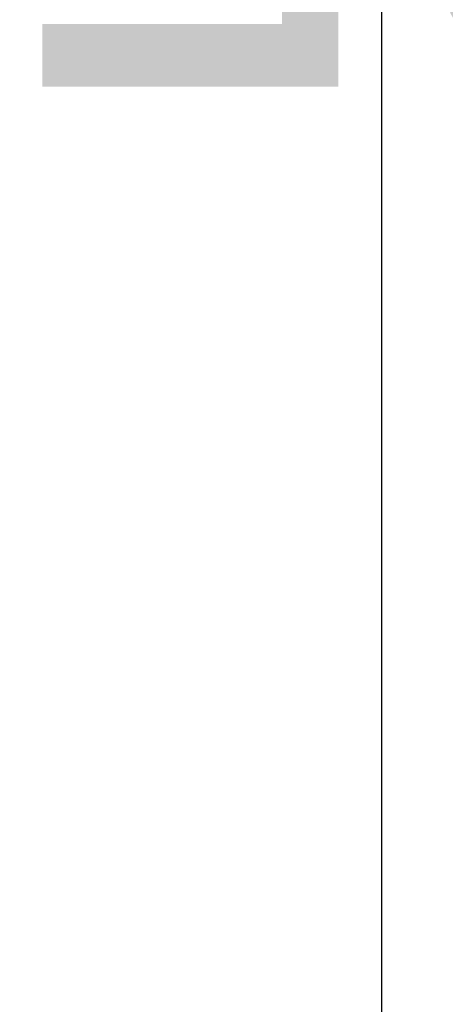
# Model space of a CAD drawing. Header units: millimetres. Extents: x -512 to 1356, y -69 to 356.
# Tile 10 of 21: x -45 to 8, y 171 to 293. Entities that reach past the tile are written whole.
import ezdxf
from ezdxf.enums import TextEntityAlignment as Align

# ---------------------------------------------------------------- set-up
doc = ezdxf.new("R2018")
doc.units = ezdxf.units.MM
doc.layers.add('Кромка (ГОСТ)', color=7, linetype='Continuous', lineweight=50)
doc.layers.add('Обозначение (ГОСТ)', color=7, linetype='Continuous', lineweight=25)
doc.styles.get("Standard").update_dxf_attribs({"font": 'GOST Common Italic.ttf'})

# ---------------------------------------------------------------- blocks, each defined once
blk = doc.blocks.new('ГОСТ - Доп. графы 3')
at = {"layer": 'Обозначение (ГОСТ)', "lineweight": 30, "width": 0.8}
blk.add_attdef('ОБОЗНАЧЕНИЕ', text='', height=5, rotation=180, dxfattribs=at).set_placement((34.94, -6.97), align=Align.MIDDLE_CENTER)
blk = doc.blocks.new('Рамки ГОСТ_ граница 297x210')
at = {"layer": 'Кромка (ГОСТ)', "lineweight": 25}
blk.add_line((0, 0), (0, 297), dxfattribs=at)

msp = doc.modelspace()

# ---------------------------------------------------------------- block references
ref = msp.add_blockref('ГОСТ - Доп. графы 3', (20, 292))
lines = msp.add_mtext('\\W0.8000;RFM14 20x0.75F ', dxfattribs={"layer": 'Обозначение (ГОСТ)', "insert": (54.9421, 285.0324), "char_height": 70.124838, "attachment_point": 1, "rotation": 180})
ref.add_attrib('ОБОЗНАЧЕНИЕ', '', (54.9421, 285.0324)).embed_mtext(lines)
msp.add_blockref('Рамки ГОСТ_ граница 297x210', (0, 0))

doc.saveas('drawing.dxf')
